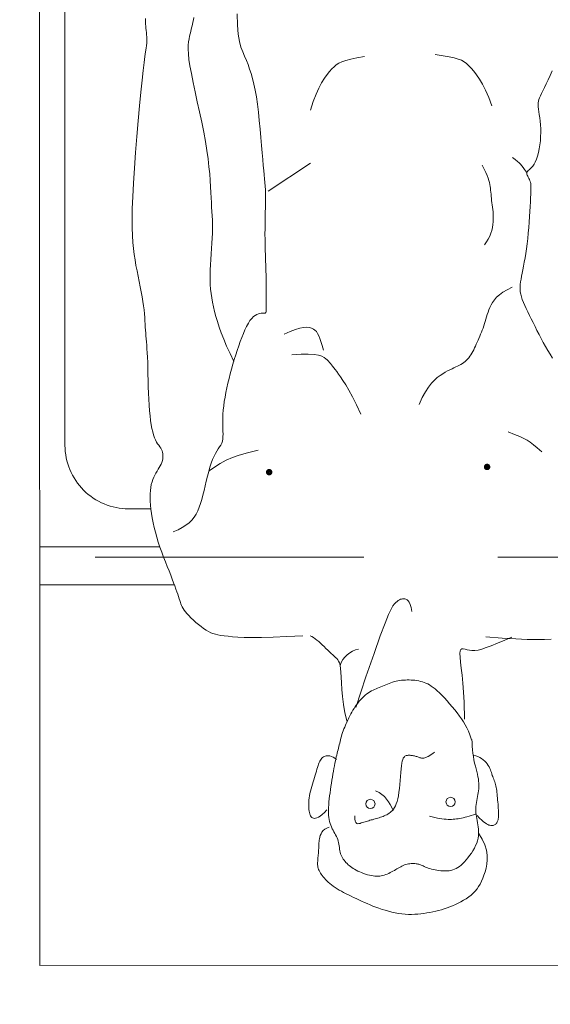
# Model space of a CAD drawing. Header units: millimetres. Extents: x 26866 to 1024070, y -428191 to 408885.
# Tile 14 of 248: x 186827 to 187329, y 246696 to 247628. Entities that reach past the tile are written whole.
import ezdxf

# ---------------------------------------------------------------- set-up
doc = ezdxf.new("R2010")
doc.units = ezdxf.units.MM
doc.header["$LTSCALE"] = 2
doc.linetypes.add('HIDDENX2', pattern=[19.05, 12.7, -6.35])
for name, color, linetype, lineweight in [('0_OPIS', 7, 'Continuous', 13), ('10', 7, 'Continuous', 9), ('3DPLAN_A_TABELKA POMIESZCZEŃ', 7, 'Continuous', 0), ('3DPLAN_A_WYSOKOŚCI ZMIANA', 144, 'HIDDENX2', 5), ('6', 253, 'Continuous', 0)]:
    doc.layers.add(name, color=color, linetype=linetype, lineweight=lineweight)
doc.layers.add('3DPLAN_A_KRESKOWANIE 1', color=253, linetype='Continuous')
doc.layers.add('3DPLAN_A_OPIS', color=8, linetype='Continuous')
doc.layers.add('FURNITURE ZD 1 500', color=7, linetype='Continuous', lineweight=13, true_color=0x9fa8a5)
doc.styles.add('ARIAL', font='arial.ttf')

# ---------------------------------------------------------------- blocks, each defined once
blk = doc.blocks.new('A$C7B9C5A86')
at = {"layer": '6', "color": 7}
for p, q in [((1.9489, 0.264), (1.9512, 0.2649)), ((1.9512, 0.2649), (1.9543, 0.2658)), ((1.9543, 0.2658), (1.9582, 0.2664)), ((1.9582, 0.2664), (1.9631, 0.2669)), ((1.9631, 0.2669), (1.9693, 0.2672)), ((1.9693, 0.2672), (1.9766, 0.2676)), ((1.9766, 0.2676), (1.985, 0.2681)), ((1.985, 0.2681), (1.9943, 0.2689)), ((1.9943, 0.2689), (2.0043, 0.2702)), ((2.0043, 0.2702), (2.0151, 0.2721)), ((2.0151, 0.2721), (2.0265, 0.2747)), ((2.0265, 0.2747), (2.027, 0.2749)), ((1.9348, 0.2501), (1.937, 0.2523)), ((1.937, 0.2523), (1.9391, 0.2545)), ((1.9391, 0.2545), (1.941, 0.2565)), ((1.941, 0.2565), (1.9427, 0.2583)), ((1.9427, 0.2583), (1.9441, 0.26)), ((1.9441, 0.26), (1.9455, 0.2615)), ((1.9455, 0.2615), (1.9471, 0.2628)), ((1.9471, 0.2628), (1.9489, 0.264)), ((1.9238, 0.2385), (1.9259, 0.2408)), ((1.9259, 0.2408), (1.928, 0.2431)), ((1.928, 0.2431), (1.9303, 0.2454)), ((1.9303, 0.2454), (1.9326, 0.2478)), ((1.9326, 0.2478), (1.9348, 0.2501)), ((1.9165, 0.2278), (1.9175, 0.2299)), ((1.9175, 0.2299), (1.9188, 0.232)), ((1.9188, 0.232), (1.9202, 0.2341)), ((1.9202, 0.2341), (1.9219, 0.2363)), ((1.9219, 0.2363), (1.9238, 0.2385)), ((1.2679, 0.1638), (1.2786, 0.1647)), ((1.2786, 0.1647), (1.2889, 0.1656)), ((1.2889, 0.1656), (1.2985, 0.1664)), ((1.2985, 0.1664), (1.3071, 0.1671)), ((1.3071, 0.1671), (1.3146, 0.1678)), ((1.3146, 0.1678), (1.321, 0.1684)), ((1.321, 0.1684), (1.3267, 0.169)), ((1.3267, 0.169), (1.3318, 0.1695)), ((1.3318, 0.1695), (1.3365, 0.1699)), ((1.3365, 0.1699), (1.3411, 0.1702)), ((1.3411, 0.1702), (1.3457, 0.1705)), ((1.3457, 0.1705), (1.3507, 0.1706)), ((1.3507, 0.1706), (1.3561, 0.1707)), ((1.3561, 0.1707), (1.362, 0.1707)), ((1.362, 0.1707), (1.3682, 0.1706)), ((1.3682, 0.1706), (1.3748, 0.1704)), ((1.3748, 0.1704), (1.3815, 0.1703)), ((1.3815, 0.1703), (1.3884, 0.1702)), ((1.3884, 0.1702), (1.3954, 0.1701)), ((1.3954, 0.1701), (1.4023, 0.17)), ((1.4023, 0.17), (1.4092, 0.1701)), ((1.4092, 0.1701), (1.416, 0.1702)), ((1.416, 0.1702), (1.4228, 0.1703)), ((1.4228, 0.1703), (1.4294, 0.1705)), ((1.4294, 0.1705), (1.436, 0.1707)), ((1.436, 0.1707), (1.4425, 0.1709)), ((1.4425, 0.1709), (1.4489, 0.1711)), ((1.4489, 0.1711), (1.4552, 0.1713)), ((1.4552, 0.1713), (1.4614, 0.1714)), ((1.4614, 0.1714), (1.4675, 0.1716)), ((1.4675, 0.1716), (1.4733, 0.1716)), ((1.4733, 0.1716), (1.4788, 0.1717)), ((1.4788, 0.1717), (1.4839, 0.1717)), ((1.4839, 0.1717), (1.4884, 0.1717)), ((1.4884, 0.1717), (1.4924, 0.1717)), ((1.4924, 0.1717), (1.4958, 0.1717)), ((1.4958, 0.1717), (1.4984, 0.1717)), ((1.4984, 0.1717), (1.5004, 0.1716)), ((1.5004, 0.1716), (1.5018, 0.1714)), ((1.5018, 0.1714), (1.5027, 0.1711)), ((1.5027, 0.1711), (1.5033, 0.1707)), ((1.5033, 0.1707), (1.5036, 0.1701)), ((1.5036, 0.1701), (1.5037, 0.1692)), ((1.5037, 0.1692), (1.5037, 0.1682)), ((1.5037, 0.1682), (1.5037, 0.1669)), ((1.5037, 0.1669), (1.5037, 0.1653)), ((1.5037, 0.1653), (1.504, 0.1635)), ((1.1911, 0.1505), (1.197, 0.1524)), ((1.197, 0.1524), (1.2034, 0.1543)), ((1.2034, 0.1543), (1.2104, 0.156)), ((1.2104, 0.156), (1.2181, 0.1576)), ((1.2181, 0.1576), (1.2267, 0.1591)), ((1.2267, 0.1591), (1.2362, 0.1604)), ((1.2362, 0.1604), (1.2465, 0.1617)), ((1.2465, 0.1617), (1.2571, 0.1628)), ((1.2571, 0.1628), (1.2679, 0.1638)), ((1.504, 0.1635), (1.5044, 0.1616)), ((1.5044, 0.1616), (1.5052, 0.1596)), ((1.5052, 0.1596), (1.5064, 0.1574)), ((1.5064, 0.1574), (1.508, 0.1552)), ((1.508, 0.1552), (1.5102, 0.153)), ((1.5102, 0.153), (1.513, 0.1508)), ((1.1557, 0.1374), (1.163, 0.1394)), ((1.163, 0.1394), (1.1692, 0.1417)), ((1.1692, 0.1417), (1.1747, 0.144)), ((1.1747, 0.144), (1.18, 0.1463)), ((1.18, 0.1463), (1.1854, 0.1484)), ((1.1854, 0.1484), (1.1911, 0.1505)), ((1.513, 0.1508), (1.5165, 0.1487)), ((1.5165, 0.1487), (1.5204, 0.1465)), ((1.5204, 0.1465), (1.5248, 0.1444)), ((1.5248, 0.1444), (1.5295, 0.1424)), ((1.5295, 0.1424), (1.5346, 0.1403)), ((1.5346, 0.1403), (1.54, 0.1383)), ((1.1206, 0.1345), (1.135, 0.1348)), ((1.135, 0.1348), (1.1465, 0.1358)), ((1.1465, 0.1358), (1.1557, 0.1374)), ((1.54, 0.1383), (1.5455, 0.1363)), ((1.5455, 0.1363), (1.5512, 0.1344)), ((1.5512, 0.1344), (1.557, 0.1325)), ((1.557, 0.1325), (1.563, 0.1307)), ((1.563, 0.1307), (1.5689, 0.1289)), ((1.5689, 0.1289), (1.575, 0.1272)), ((1.575, 0.1272), (1.581, 0.1255)), ((1.581, 0.1255), (1.5871, 0.124)), ((1.5871, 0.124), (1.5931, 0.1226)), ((1.5931, 0.1226), (1.5992, 0.1212)), ((1.5992, 0.1212), (1.6051, 0.12)), ((1.6051, 0.12), (1.611, 0.1189)), ((1.611, 0.1189), (1.6167, 0.1179)), ((1.6167, 0.1179), (1.6222, 0.1171)), ((1.6222, 0.1171), (1.6276, 0.1165)), ((1.6276, 0.1165), (1.6328, 0.1161)), ((1.6328, 0.1161), (1.6377, 0.1158)), ((1.6377, 0.1158), (1.6423, 0.1158)), ((1.6423, 0.1158), (1.6467, 0.1159)), ((1.6467, 0.1159), (1.6508, 0.116)), ((1.6508, 0.116), (1.6546, 0.1162)), ((1.6546, 0.1162), (1.6582, 0.1163)), ((1.6582, 0.1163), (1.6615, 0.1162)), ((1.6615, 0.1162), (1.6645, 0.116)), ((1.6645, 0.116), (1.6673, 0.1154)), ((1.6673, 0.1154), (1.6699, 0.1145)), ((1.6699, 0.1145), (1.6723, 0.1133)), ((1.6723, 0.1133), (1.6747, 0.1119)), ((1.6747, 0.1119), (1.6773, 0.1102)), ((1.6773, 0.1102), (1.68, 0.1084)), ((1.68, 0.1084), (1.6831, 0.1066)), ((1.6831, 0.1066), (1.6866, 0.1047)), ((1.6866, 0.1047), (1.6907, 0.1029)), ((1.6907, 0.1029), (1.6954, 0.1011)), ((1.6954, 0.1011), (1.7006, 0.0995)), ((1.7006, 0.0995), (1.7063, 0.0979)), ((1.7063, 0.0979), (1.7123, 0.0963)), ((1.7123, 0.0963), (1.7184, 0.0948)), ((1.7184, 0.0948), (1.7245, 0.0933)), ((1.7245, 0.0933), (1.7306, 0.0919)), ((1.7306, 0.0919), (1.7364, 0.0904)), ((1.7364, 0.0904), (1.7419, 0.089)), ((1.7419, 0.089), (1.7471, 0.0874)), ((1.7471, 0.0874), (1.7519, 0.0857)), ((1.7519, 0.0857), (1.7564, 0.0838)), ((1.7564, 0.0838), (1.7607, 0.0817)), ((1.7607, 0.0817), (1.7646, 0.0791)), ((1.7646, 0.0791), (1.7683, 0.0762)), ((1.7683, 0.0762), (1.7718, 0.0728)), ((1.7718, 0.0728), (1.775, 0.0688)), ((1.775, 0.0688), (1.778, 0.0641)), ((1.778, 0.0641), (1.7807, 0.0588)), ((1.7807, 0.0588), (1.7833, 0.0526))]:
    blk.add_line(p, q, dxfattribs=at)
for points in [[(1.918, 0.4524), (1.9196, 0.4731), (1.9206, 0.4906), (1.9212, 0.5053), (1.9214, 0.5175), (1.9213, 0.5275), (1.9211, 0.5358)], [(1.5612, 0.5377), (1.5563, 0.5347), (1.5514, 0.5318), (1.5464, 0.5289), (1.5412, 0.526), (1.5361, 0.5232), (1.5309, 0.5206), (1.5258, 0.5179), (1.5208, 0.5154), (1.5158, 0.5129), (1.5111, 0.5105), (1.5065, 0.5083), (1.5021, 0.5061), (1.4979, 0.504), (1.4938, 0.5022), (1.49, 0.5005), (1.4863, 0.4991), (1.4828, 0.498), (1.4794, 0.4971), (1.4762, 0.4965), (1.473, 0.4963), (1.4699, 0.4963), (1.4668, 0.4965), (1.4635, 0.4969), (1.4601, 0.4975), (1.4564, 0.4982), (1.4524, 0.499), (1.4481, 0.4999), (1.4434, 0.5008), (1.4384, 0.5017), (1.433, 0.5027), (1.4273, 0.5036), (1.4213, 0.5045), (1.4149, 0.5053), (1.4083, 0.5061), (1.4013, 0.5068), (1.3942, 0.5074), (1.3871, 0.508), (1.3801, 0.5085), (1.3734, 0.5089), (1.367, 0.5092), (1.3611, 0.5095), (1.3559, 0.5098), (1.3515, 0.51), (1.3477, 0.5101), (1.3446, 0.5102), (1.3419, 0.5102), (1.3397, 0.5101), (1.3378, 0.5099), (1.336, 0.5095), (1.3344, 0.509), (1.3328, 0.5083), (1.3313, 0.5076), (1.3298, 0.5068), (1.3283, 0.5061), (1.3269, 0.5056), (1.3256, 0.5052), (1.3244, 0.505), (1.3232, 0.5052), (1.3222, 0.5058), (1.3212, 0.5067), (1.3201, 0.5079), (1.3189, 0.5093), (1.3174, 0.5109), (1.3155, 0.5125), (1.3132, 0.5142), (1.3103, 0.5158), (1.3068, 0.5172), (1.3027, 0.5186), (1.2982, 0.5198), (1.2934, 0.5208), (1.2883, 0.5216), (1.2831, 0.5223), (1.2778, 0.5227), (1.2726, 0.5229), (1.2676, 0.5228), (1.2627, 0.5225), (1.2581, 0.5221), (1.2537, 0.5215), (1.2496, 0.521), (1.2459, 0.5204), (1.2425, 0.52), (1.2395, 0.5197), (1.2369, 0.5195), (1.2346, 0.5196), (1.2324, 0.5199), (1.2302, 0.5204), (1.228, 0.5213), (1.2254, 0.5224), (1.2225, 0.5238), (1.219, 0.5255), (1.2148, 0.5276), (1.2101, 0.5299), (1.205, 0.5323), (1.1994, 0.5349), (1.1935, 0.5375)], [(1.6812, 0.524), (1.676, 0.518), (1.672, 0.5132), (1.6688, 0.5091), (1.6662, 0.5051), (1.6639, 0.5009), (1.6616, 0.4957), (1.6589, 0.4892), (1.6556, 0.4809)], [(1.3231, 0.5047), (1.3197, 0.5022), (1.3171, 0.5002), (1.315, 0.4985), (1.3132, 0.4968), (1.3114, 0.495), (1.3095, 0.4929), (1.3072, 0.4902), (1.3044, 0.4867)], [(1.4705, 0.4862), (1.4737, 0.4797), (1.4769, 0.4743), (1.4802, 0.4699), (1.4834, 0.4663), (1.4867, 0.4634), (1.4899, 0.4611), (1.4931, 0.4593), (1.4963, 0.4578), (1.4994, 0.4565), (1.5025, 0.4553), (1.5055, 0.4542), (1.5085, 0.4533), (1.5114, 0.4524), (1.5143, 0.4515), (1.5171, 0.4507), (1.5199, 0.4498), (1.5227, 0.4489), (1.5254, 0.4479), (1.5281, 0.4468), (1.5307, 0.4458), (1.5333, 0.4447), (1.5359, 0.4436), (1.5384, 0.4425), (1.5409, 0.4414), (1.5434, 0.4403), (1.5458, 0.4392), (1.5482, 0.4381), (1.5506, 0.437), (1.5528, 0.4358), (1.555, 0.4346), (1.557, 0.4334), (1.5589, 0.4321), (1.5607, 0.4307), (1.5624, 0.4292), (1.564, 0.4277), (1.5654, 0.4261), (1.5668, 0.4243), (1.568, 0.4225), (1.5692, 0.4206), (1.5703, 0.4186), (1.5714, 0.4164), (1.5725, 0.4142), (1.5736, 0.4117), (1.5747, 0.4092), (1.576, 0.4065), (1.5775, 0.4036), (1.5792, 0.4006), (1.5811, 0.3974), (1.5833, 0.394), (1.586, 0.3904), (1.5893, 0.3867), (1.5934, 0.3829), (1.5983, 0.379), (1.6044, 0.3751), (1.6117, 0.3711), (1.6204, 0.3672)], [(2.0234, 0.4249), (2.0014, 0.4244), (1.9888, 0.4238), (1.9773, 0.4229), (1.967, 0.4219), (1.9579, 0.4208), (1.9502, 0.42), (1.9439, 0.4194), (1.9391, 0.4192), (1.9359, 0.4195), (1.934, 0.4203), (1.9331, 0.4217), (1.9331, 0.4235), (1.9336, 0.4257), (1.9343, 0.4283), (1.9351, 0.4312), (1.9355, 0.4345), (1.9354, 0.4381), (1.9348, 0.4423), (1.9335, 0.447), (1.9317, 0.4527), (1.9292, 0.4593), (1.926, 0.4672), (1.9221, 0.4765), (1.9184, 0.4855)], [(2.1465, 0.4412), (2.1498, 0.4443), (2.1524, 0.447), (2.1545, 0.4494), (2.1561, 0.4515), (2.1573, 0.4532), (2.1581, 0.4548), (2.1587, 0.4562), (2.1591, 0.4574), (2.1593, 0.4586), (2.1594, 0.4597), (2.1594, 0.4607), (2.1593, 0.4617), (2.159, 0.4626), (2.1586, 0.4634), (2.1581, 0.4642), (2.1575, 0.465), (2.1567, 0.4656), (2.1558, 0.4663), (2.1548, 0.4668), (2.1536, 0.4673), (2.1522, 0.4678), (2.1506, 0.4681), (2.1489, 0.4684), (2.1469, 0.4685), (2.1447, 0.4686), (2.1424, 0.4685), (2.1399, 0.4684), (2.1373, 0.4682), (2.1346, 0.468), (2.1319, 0.4678), (2.1293, 0.4675), (2.1266, 0.4673), (2.124, 0.4671), (2.1216, 0.4669), (2.1191, 0.4667), (2.1168, 0.4665), (2.1146, 0.4662), (2.1125, 0.466), (2.1105, 0.4656), (2.1085, 0.4652), (2.1067, 0.4647), (2.105, 0.4642), (2.1033, 0.4636), (2.1017, 0.463), (2.1, 0.4623), (2.0984, 0.4617), (2.0968, 0.4611), (2.0952, 0.4605), (2.0934, 0.4599), (2.0917, 0.4593), (2.0899, 0.4588), (2.088, 0.4581), (2.0862, 0.4574), (2.0843, 0.4565), (2.0825, 0.4554), (2.0806, 0.4541), (2.0788, 0.4526), (2.077, 0.4509), (2.0753, 0.4489), (2.0737, 0.4468), (2.0724, 0.4445), (2.0712, 0.442), (2.0702, 0.4394), (2.0696, 0.4367)], [(1.2382, 0.4604), (1.2276, 0.4563), (1.2184, 0.4523), (1.2106, 0.4483), (1.204, 0.4444), (1.1985, 0.4407), (1.1939, 0.4371), (1.19, 0.4337), (1.1869, 0.4306), (1.1842, 0.4277), (1.182, 0.4247), (1.18, 0.4213), (1.1784, 0.4173), (1.1769, 0.4122), (1.1756, 0.4059), (1.1742, 0.3979), (1.1728, 0.3879)], [(1.4162, 0.4506), (1.4125, 0.4533), (1.4088, 0.4556), (1.4051, 0.4575), (1.4014, 0.459), (1.3977, 0.4601), (1.394, 0.461), (1.3904, 0.4616), (1.387, 0.4619), (1.3836, 0.4621), (1.3803, 0.4621), (1.3771, 0.4619), (1.374, 0.4617), (1.3709, 0.4614), (1.368, 0.4611), (1.3651, 0.4607), (1.3623, 0.4603), (1.3595, 0.46), (1.3568, 0.4598), (1.3541, 0.4595), (1.3515, 0.4593), (1.3489, 0.459), (1.3464, 0.4587), (1.3439, 0.4585), (1.3414, 0.4581), (1.339, 0.4577), (1.3365, 0.4572), (1.3338, 0.4565), (1.3308, 0.4555), (1.3275, 0.4542), (1.3237, 0.4526), (1.3193, 0.4505), (1.3142, 0.4479)], [(2.169, 0.443), (2.1768, 0.4477), (2.1841, 0.4509), (2.1909, 0.4529), (2.1973, 0.4538), (2.2032, 0.454), (2.2087, 0.4535), (2.2138, 0.4525), (2.2185, 0.4512), (2.2229, 0.4498), (2.2269, 0.4483), (2.2307, 0.4467), (2.2342, 0.445), (2.2374, 0.443), (2.2404, 0.4409), (2.2432, 0.4386), (2.2459, 0.4361), (2.2484, 0.4333), (2.2507, 0.4303), (2.253, 0.4271), (2.255, 0.4238), (2.257, 0.4204), (2.2588, 0.4169), (2.2605, 0.4133), (2.262, 0.4097), (2.2635, 0.4061), (2.2648, 0.4025), (2.266, 0.3989), (2.2671, 0.3953), (2.2681, 0.3917), (2.269, 0.388), (2.2698, 0.3844), (2.2706, 0.3806), (2.2712, 0.3769), (2.2718, 0.373), (2.2723, 0.3692), (2.2727, 0.3652), (2.2729, 0.3613), (2.2731, 0.3572), (2.273, 0.3531), (2.2728, 0.349), (2.2723, 0.3448), (2.2717, 0.3405), (2.271, 0.3363), (2.27, 0.332), (2.269, 0.3278), (2.2678, 0.3236), (2.2666, 0.3195), (2.2652, 0.3154), (2.2638, 0.3115), (2.2623, 0.3077), (2.2608, 0.304), (2.2592, 0.3003), (2.2576, 0.2968), (2.256, 0.2933), (2.2544, 0.2898), (2.2528, 0.2864), (2.2512, 0.2831), (2.2496, 0.2798), (2.2481, 0.2765), (2.2465, 0.2734), (2.245, 0.2703), (2.2434, 0.2674), (2.2418, 0.2645), (2.2402, 0.2619), (2.2385, 0.2593), (2.2368, 0.257), (2.2351, 0.2547), (2.2334, 0.2527), (2.2316, 0.2507), (2.2299, 0.2489), (2.2282, 0.2472), (2.2265, 0.2457), (2.2249, 0.2442), (2.2233, 0.2429), (2.2217, 0.2417), (2.2201, 0.2407), (2.2185, 0.2397), (2.217, 0.2389), (2.2155, 0.2383), (2.214, 0.2377), (2.2125, 0.2374), (2.211, 0.2371), (2.2095, 0.237), (2.2079, 0.237), (2.2064, 0.237), (2.2049, 0.2371), (2.2033, 0.2372), (2.2017, 0.2374), (2.2001, 0.2375), (2.1985, 0.2377), (2.1968, 0.2378), (2.1951, 0.238), (2.1935, 0.2381), (2.1919, 0.2382), (2.1903, 0.2383), (2.1887, 0.2384), (2.1872, 0.2384), (2.1858, 0.2385), (2.1843, 0.2385), (2.1828, 0.2386), (2.1813, 0.2387), (2.1797, 0.2389), (2.1779, 0.2391), (2.1761, 0.2395), (2.1741, 0.2399), (2.172, 0.2405), (2.1698, 0.2414), (2.1678, 0.2426), (2.1658, 0.2441), (2.1641, 0.2462), (2.1626, 0.2488), (2.1615, 0.252)], [(2.0493, 0.4344), (2.053, 0.4346), (2.0578, 0.4349), (2.0624, 0.4352), (2.0669, 0.4357), (2.0712, 0.4363), (2.0754, 0.4371), (2.0794, 0.4379), (2.0832, 0.4389), (2.0869, 0.4398), (2.0904, 0.4407), (2.0937, 0.4415), (2.0969, 0.4421), (2.0998, 0.4427), (2.1025, 0.443), (2.1051, 0.4433), (2.1076, 0.4434), (2.1101, 0.4433), (2.1125, 0.4432), (2.1149, 0.4429), (2.1173, 0.4425), (2.1197, 0.4421), (2.1223, 0.4416), (2.1248, 0.441), (2.1274, 0.4405), (2.13, 0.4401), (2.1326, 0.4397), (2.1352, 0.4394), (2.1378, 0.4393), (2.1403, 0.4393), (2.1429, 0.4395), (2.1454, 0.4398), (2.148, 0.4402), (2.1505, 0.4407), (2.1531, 0.4412), (2.1557, 0.4417), (2.1584, 0.4421), (2.1611, 0.4425), (2.1639, 0.4428), (2.1668, 0.4429), (2.1697, 0.4429), (2.1726, 0.4427), (2.1757, 0.4422), (2.1788, 0.4415), (2.1819, 0.4405), (2.1851, 0.4391), (2.1884, 0.4375), (2.1916, 0.4357), (2.1947, 0.4337), (2.1978, 0.4315), (2.2007, 0.4293), (2.2034, 0.427), (2.2058, 0.4248), (2.208, 0.4226), (2.21, 0.4205), (2.2117, 0.4184), (2.2131, 0.4163), (2.2143, 0.4142), (2.2153, 0.412), (2.2161, 0.4098), (2.2167, 0.4075), (2.2171, 0.4051), (2.2174, 0.4025), (2.2175, 0.4), (2.2174, 0.3974), (2.2172, 0.3947), (2.217, 0.3921), (2.2166, 0.3896), (2.2161, 0.3872), (2.2156, 0.3848), (2.215, 0.3826), (2.2143, 0.3805), (2.2137, 0.3785), (2.213, 0.3767), (2.2124, 0.375), (2.2117, 0.3734), (2.2111, 0.372), (2.2106, 0.3708), (2.2101, 0.3696), (2.2097, 0.3685), (2.2093, 0.3675), (2.2089, 0.3664), (2.2087, 0.3653), (2.2084, 0.3642), (2.2082, 0.3629), (2.2081, 0.3615), (2.208, 0.36), (2.208, 0.3584), (2.2081, 0.3567), (2.2082, 0.3549), (2.2085, 0.3532), (2.2088, 0.3514), (2.2092, 0.3497), (2.2098, 0.3481), (2.2104, 0.3464), (2.2112, 0.3449), (2.212, 0.3433), (2.2129, 0.3417), (2.2138, 0.3401), (2.2147, 0.3385), (2.2157, 0.3369), (2.2167, 0.3352), (2.2177, 0.3334), (2.2187, 0.3316), (2.2196, 0.3298), (2.2205, 0.3279), (2.2214, 0.326), (2.2221, 0.3241), (2.2227, 0.3222), (2.2233, 0.3203), (2.2237, 0.3184), (2.224, 0.3164), (2.2241, 0.3144), (2.2242, 0.3123), (2.224, 0.3102), (2.2238, 0.308), (2.2234, 0.3057), (2.2229, 0.3033), (2.2222, 0.3008), (2.2215, 0.2983), (2.2206, 0.2958), (2.2196, 0.2933), (2.2186, 0.2909), (2.2175, 0.2886), (2.2164, 0.2864), (2.2153, 0.2843), (2.2142, 0.2824), (2.213, 0.2806), (2.2118, 0.279), (2.2106, 0.2774), (2.2094, 0.276), (2.208, 0.2746), (2.2067, 0.2733), (2.2052, 0.2721), (2.2038, 0.2709), (2.2022, 0.2698), (2.2006, 0.2688), (2.1989, 0.2679), (2.1972, 0.2671), (2.1954, 0.2664), (2.1935, 0.2659), (2.1915, 0.2654), (2.1895, 0.2651), (2.1875, 0.2648), (2.1854, 0.2645), (2.1833, 0.2642), (2.1812, 0.2639), (2.1792, 0.2634), (2.1771, 0.2628), (2.1752, 0.2621), (2.1732, 0.2612), (2.1713, 0.2601), (2.1693, 0.2591), (2.1674, 0.2579), (2.1653, 0.2568), (2.1633, 0.2557), (2.1611, 0.2547), (2.1589, 0.2538), (2.1566, 0.253), (2.1541, 0.2523), (2.1515, 0.2518), (2.1488, 0.2514), (2.1459, 0.2511), (2.1429, 0.2509), (2.1397, 0.2509), (2.1363, 0.251), (2.1327, 0.2512), (2.129, 0.2515), (2.1252, 0.2519), (2.1213, 0.2524), (2.1173, 0.2529), (2.1133, 0.2535), (2.1093, 0.2541), (2.1052, 0.2547), (2.1012, 0.2553), (2.0973, 0.256), (2.0934, 0.2566), (2.0897, 0.2572), (2.0861, 0.2579), (2.0827, 0.2585), (2.0796, 0.2591), (2.0766, 0.2598), (2.0739, 0.2604), (2.0714, 0.261), (2.0691, 0.2616), (2.0668, 0.2622), (2.0646, 0.2627), (2.0625, 0.2633), (2.0604, 0.2638), (2.0583, 0.2643), (2.0561, 0.2648), (2.0539, 0.2653), (2.0517, 0.2658), (2.0495, 0.2663), (2.0473, 0.2669), (2.045, 0.2675), (2.0427, 0.2682), (2.0404, 0.269), (2.038, 0.2698), (2.0357, 0.2708), (2.0333, 0.2717), (2.0309, 0.2727), (2.0285, 0.2738), (2.0261, 0.2749), (2.0237, 0.2761), (2.0213, 0.2772), (2.0189, 0.2784), (2.0165, 0.2796), (2.0141, 0.2809), (2.0117, 0.2823), (2.0094, 0.2837), (2.0071, 0.2852), (2.0048, 0.2868), (2.0025, 0.2885), (2.0003, 0.2903), (1.9982, 0.2922), (1.9961, 0.2941), (1.9942, 0.2961), (1.9924, 0.2981), (1.9908, 0.3001), (1.9893, 0.3021), (1.988, 0.304), (1.9869, 0.306), (1.9859, 0.308), (1.9851, 0.31), (1.9842, 0.3119), (1.9835, 0.3139), (1.9827, 0.3159), (1.9819, 0.318), (1.9811, 0.32), (1.9802, 0.3221), (1.9793, 0.3242), (1.9784, 0.3264), (1.9775, 0.3286), (1.9767, 0.3308), (1.9759, 0.333), (1.9752, 0.3353), (1.9746, 0.3376), (1.9741, 0.3399), (1.9737, 0.3423), (1.9734, 0.3446), (1.9732, 0.347), (1.9731, 0.3494), (1.973, 0.3518), (1.973, 0.3542), (1.9731, 0.3567), (1.9732, 0.3591), (1.9735, 0.3616), (1.9738, 0.364), (1.9742, 0.3664), (1.9748, 0.3688), (1.9754, 0.3711), (1.9762, 0.3734), (1.9771, 0.3756), (1.9781, 0.3779), (1.9794, 0.3801), (1.9809, 0.3824), (1.9826, 0.3848), (1.9846, 0.3873), (1.987, 0.39), (1.9896, 0.3929), (1.9927, 0.396), (1.9961, 0.3992), (1.9997, 0.4026), (2.0035, 0.406), (2.0074, 0.4094), (2.0114, 0.4127), (2.0153, 0.4158), (2.0192, 0.4187), (2.0229, 0.4213), (2.0266, 0.4237), (2.0303, 0.4259), (2.0343, 0.4279), (2.0385, 0.4299), (2.0432, 0.4318), (2.0485, 0.4337), (2.0495, 0.434)], [(2.1472, 0.3802), (2.1482, 0.3837), (2.149, 0.3871), (2.1497, 0.3903), (2.1503, 0.3933), (2.1508, 0.3961), (2.1512, 0.3989), (2.1514, 0.4014), (2.1515, 0.4039), (2.1516, 0.4062), (2.1515, 0.4084), (2.1514, 0.4105), (2.1512, 0.4126), (2.1509, 0.4146), (2.1506, 0.4167), (2.1502, 0.4188), (2.1498, 0.421), (2.1493, 0.4232), (2.1487, 0.4256), (2.1481, 0.4281), (2.1474, 0.4307), (2.1466, 0.4334), (2.1456, 0.4363), (2.1446, 0.4389)], [(2.0656, 0.3867), (2.0672, 0.3844), (2.0686, 0.3823), (2.0698, 0.3804), (2.0708, 0.3786), (2.0716, 0.3771), (2.0722, 0.3756), (2.0727, 0.3743), (2.073, 0.3731), (2.0731, 0.372), (2.0731, 0.3709), (2.073, 0.3699), (2.0728, 0.3689), (2.0725, 0.368), (2.0721, 0.367), (2.0718, 0.3661), (2.0714, 0.3651), (2.0711, 0.364), (2.0708, 0.363), (2.0705, 0.3619), (2.0702, 0.3608), (2.07, 0.3597), (2.0698, 0.3586), (2.0696, 0.3575), (2.0695, 0.3565), (2.0694, 0.3555), (2.0693, 0.3545), (2.0693, 0.3536), (2.0694, 0.3527), (2.0695, 0.3519), (2.0697, 0.3511), (2.0699, 0.3503), (2.0702, 0.3495), (2.0707, 0.3487), (2.0713, 0.348), (2.0722, 0.3473), (2.0733, 0.3466), (2.0749, 0.3459), (2.077, 0.3453), (2.0797, 0.3447), (2.083, 0.3442), (2.0869, 0.3438), (2.0914, 0.3434), (2.0964, 0.343), (2.1015, 0.3425), (2.1068, 0.3421), (2.1119, 0.3416), (2.1168, 0.341), (2.1213, 0.3403), (2.1253, 0.3395), (2.1287, 0.3386), (2.1317, 0.3376), (2.1342, 0.3365), (2.1364, 0.3353), (2.1383, 0.334), (2.1399, 0.3327), (2.1413, 0.3313), (2.1426, 0.3299), (2.1436, 0.3284), (2.1446, 0.3269), (2.1455, 0.3254), (2.1462, 0.3239), (2.1469, 0.3223), (2.1476, 0.3207), (2.1482, 0.3191), (2.1487, 0.3174), (2.1493, 0.3157), (2.1498, 0.3141), (2.1503, 0.3124), (2.1508, 0.3107), (2.1513, 0.309), (2.1518, 0.3073), (2.1522, 0.3057), (2.1526, 0.304), (2.1531, 0.3024), (2.1535, 0.3008), (2.154, 0.2992), (2.1544, 0.2977), (2.1549, 0.2961), (2.1554, 0.2945), (2.1559, 0.2929), (2.1565, 0.2913), (2.1569, 0.2898), (2.157, 0.2883), (2.1566, 0.2871), (2.1556, 0.286), (2.1538, 0.2852), (2.1509, 0.2848), (2.1469, 0.2848)], [(2.0081, 0.2858), (1.9691, 0.2989), (1.939, 0.3093), (1.9164, 0.3173), (1.9002, 0.3234), (1.8893, 0.3279), (1.8824, 0.3311), (1.8783, 0.3335), (1.8758, 0.3354), (1.8739, 0.3371), (1.8724, 0.3388), (1.8713, 0.3403), (1.8704, 0.3417), (1.8698, 0.3431), (1.8695, 0.3445), (1.8693, 0.3459), (1.8692, 0.3473), (1.8693, 0.3487), (1.8696, 0.3501), (1.8703, 0.3515), (1.8716, 0.3529), (1.8736, 0.3542), (1.8765, 0.3554), (1.8805, 0.3566), (1.8856, 0.3576)], [(2.14, 0.3338), (2.1362, 0.3318), (2.1325, 0.3298), (2.1289, 0.3277), (2.1254, 0.3253), (2.1222, 0.3226), (2.1194, 0.3194), (2.1169, 0.3157), (2.1148, 0.3113)], [(1.2437, 0.2283), (1.2328, 0.2318), (1.2235, 0.2355), (1.2155, 0.2391), (1.2087, 0.2426), (1.203, 0.2461), (1.1983, 0.2495), (1.1943, 0.2526), (1.191, 0.2556), (1.1882, 0.2584), (1.1858, 0.2613), (1.1837, 0.2646), (1.1819, 0.2685), (1.1802, 0.2735), (1.1785, 0.2798), (1.1768, 0.2877), (1.175, 0.2976)], [(1.6328, 0.2925), (1.6208, 0.2868), (1.6107, 0.2817), (1.6023, 0.2772), (1.5954, 0.2732), (1.5897, 0.2697), (1.5852, 0.2667), (1.5815, 0.264), (1.5784, 0.2618), (1.5758, 0.2598), (1.5735, 0.2581), (1.5715, 0.2565), (1.5697, 0.2551), (1.5681, 0.2538), (1.5666, 0.2525), (1.565, 0.2511), (1.5635, 0.2495), (1.5619, 0.2478), (1.5602, 0.2455), (1.5587, 0.2425), (1.5574, 0.2383), (1.5565, 0.2327), (1.556, 0.2254), (1.556, 0.2161), (1.5567, 0.2044)], [(2.139, 0.2489), (2.1424, 0.2457), (2.1451, 0.2428), (2.1471, 0.2403), (2.1486, 0.2381), (2.1495, 0.2361), (2.15, 0.2344), (2.1501, 0.2329), (2.1499, 0.2316), (2.1495, 0.2305), (2.1489, 0.2295), (2.1481, 0.2287), (2.147, 0.2281), (2.1458, 0.2275), (2.1443, 0.227), (2.1427, 0.2266), (2.1409, 0.2263), (2.1388, 0.226), (2.1367, 0.2258), (2.1343, 0.2257), (2.1319, 0.2256), (2.1293, 0.2256), (2.1266, 0.2258), (2.1239, 0.2261), (2.1211, 0.2265), (2.1182, 0.2271), (2.1153, 0.2278), (2.1123, 0.2286), (2.1094, 0.2295), (2.1065, 0.2304), (2.1035, 0.2314), (2.1007, 0.2323), (2.0978, 0.2332), (2.095, 0.234), (2.0923, 0.2348), (2.0897, 0.2355), (2.0872, 0.2362), (2.0848, 0.2369), (2.0826, 0.2376), (2.0806, 0.2383), (2.0787, 0.2391), (2.0771, 0.2398), (2.0756, 0.2406), (2.0743, 0.2415), (2.0732, 0.2424), (2.0723, 0.2434), (2.0715, 0.2445), (2.0709, 0.2456), (2.0704, 0.2468), (2.0701, 0.2482), (2.0699, 0.2496), (2.07, 0.2512), (2.0702, 0.2529), (2.0708, 0.2547), (2.0717, 0.2568), (2.073, 0.259), (2.0746, 0.2614)], [(1.5508, 0.2447), (1.545, 0.243), (1.54, 0.2415), (1.5358, 0.2401), (1.5324, 0.2387), (1.5295, 0.2372), (1.5272, 0.2357), (1.5254, 0.2339), (1.5239, 0.2319), (1.5227, 0.2296), (1.5219, 0.2268), (1.5216, 0.2234), (1.5218, 0.2194), (1.5227, 0.2147), (1.5244, 0.209), (1.527, 0.2022), (1.5305, 0.1944)], [(1.3118, 0.2284), (1.3473, 0.174)], [(1.9163, 0.2184), (1.9175, 0.1977), (1.9183, 0.1802), (1.9186, 0.1655), (1.9187, 0.1533), (1.9185, 0.1432), (1.9181, 0.135), (1.9176, 0.1282), (1.917, 0.1225), (1.9165, 0.1176), (1.9159, 0.1134), (1.9153, 0.1097), (1.9145, 0.1063), (1.9136, 0.1033), (1.9125, 0.1004), (1.911, 0.0975), (1.9092, 0.0945), (1.9071, 0.0913), (1.9046, 0.088), (1.902, 0.0847), (1.8992, 0.0814), (1.8963, 0.0782), (1.8934, 0.0751), (1.8906, 0.0724), (1.888, 0.07), (1.8857, 0.068), (1.8835, 0.0663), (1.8815, 0.065), (1.8795, 0.0639), (1.8776, 0.063), (1.8756, 0.0623), (1.8736, 0.0616), (1.8713, 0.0608), (1.8689, 0.0601), (1.8662, 0.0592), (1.8633, 0.0583), (1.86, 0.0572), (1.8565, 0.056), (1.8526, 0.0546), (1.8484, 0.053), (1.8437, 0.0513), (1.8387, 0.0493), (1.8333, 0.0471), (1.8277, 0.0448), (1.8217, 0.0425), (1.8156, 0.0401), (1.8094, 0.0377), (1.803, 0.0355), (1.7966, 0.0333), (1.7902, 0.0314), (1.7839, 0.0296), (1.7777, 0.0281), (1.7716, 0.0267), (1.7656, 0.0255), (1.7598, 0.0245), (1.7543, 0.0238), (1.749, 0.0233), (1.7439, 0.0229), (1.7392, 0.0229), (1.7347, 0.023), (1.7305, 0.0233), (1.7265, 0.0238), (1.7228, 0.0245), (1.7194, 0.0254), (1.7162, 0.0264), (1.7133, 0.0276), (1.7106, 0.029), (1.7081, 0.0304), (1.7056, 0.0318), (1.7033, 0.0332), (1.7011, 0.0346), (1.6989, 0.0358), (1.6967, 0.0369), (1.6945, 0.0379), (1.6922, 0.0386), (1.69, 0.0391), (1.6877, 0.0394), (1.6856, 0.0394), (1.6835, 0.0393), (1.6814, 0.0389), (1.6796, 0.0383), (1.6778, 0.0375), (1.6761, 0.0365), (1.6744, 0.0353), (1.6726, 0.034), (1.6706, 0.0326), (1.6684, 0.0312), (1.6658, 0.0299), (1.6629, 0.0286), (1.6594, 0.0274), (1.6555, 0.0263), (1.6511, 0.0253), (1.6462, 0.0244), (1.6407, 0.0236), (1.6348, 0.0229), (1.6283, 0.0223), (1.6213, 0.0218), (1.6137, 0.0214), (1.6058, 0.021), (1.5977, 0.0207), (1.5896, 0.0205), (1.5816, 0.0203), (1.5739, 0.0201), (1.5666, 0.0199), (1.56, 0.0196), (1.5542, 0.0194), (1.549, 0.019), (1.5444, 0.0187), (1.5402, 0.0184), (1.5363, 0.018), (1.5327, 0.0177), (1.5291, 0.0174), (1.5254, 0.0171), (1.5216, 0.0169), (1.5176, 0.0167), (1.5134, 0.0164), (1.509, 0.0161), (1.5043, 0.0158), (1.4993, 0.0153), (1.494, 0.0146), (1.4884, 0.0139), (1.4825, 0.0129), (1.4763, 0.0117), (1.4698, 0.0105), (1.4631, 0.0091), (1.4563, 0.0077), (1.4493, 0.0064), (1.4423, 0.005), (1.4353, 0.0038), (1.4282, 0.0027), (1.4208, 0.0017), (1.4129, 0.0009), (1.4041, 0.0004), (1.3942, 0), (1.3828, 0), (1.3696, 0.0003), (1.3544, 0.0009), (1.3371, 0.0018), (1.318, 0.0031), (1.298, 0.0046), (1.2776, 0.0062), (1.2574, 0.008), (1.2383, 0.0097), (1.2207, 0.0114), (1.2054, 0.0129), (1.1929, 0.0143), (1.1829, 0.0155), (1.1751, 0.0165), (1.1691, 0.0173), (1.1645, 0.018), (1.1609, 0.0185), (1.158, 0.0188), (1.1554, 0.019), (1.1527, 0.019), (1.15, 0.0189), (1.1472, 0.0187), (1.1444, 0.0184), (1.1416, 0.0181), (1.1389, 0.0179), (1.1362, 0.0176), (1.1336, 0.0174), (1.1312, 0.0173), (1.1288, 0.0173), (1.1266, 0.0174)], [(1.1253, 0.079), (1.1281, 0.0785), (1.131, 0.0779), (1.1339, 0.0773), (1.1369, 0.0766), (1.1399, 0.0759), (1.1429, 0.0752), (1.146, 0.0745), (1.1491, 0.0737), (1.1525, 0.073), (1.1562, 0.0724), (1.1605, 0.072), (1.1655, 0.0719), (1.1715, 0.0722), (1.1787, 0.0729), (1.1871, 0.0741), (1.197, 0.0759), (1.2082, 0.0782), (1.2202, 0.0807), (1.2329, 0.0835), (1.2459, 0.0863), (1.259, 0.0891), (1.2718, 0.0917), (1.284, 0.094), (1.2955, 0.0958), (1.3062, 0.0973), (1.3161, 0.0984), (1.3253, 0.0993), (1.3338, 0.0999), (1.3417, 0.1004), (1.3491, 0.1008), (1.3558, 0.1011), (1.3621, 0.1015), (1.368, 0.1018), (1.3736, 0.1022), (1.379, 0.1025), (1.3844, 0.1027), (1.3898, 0.1028), (1.3954, 0.1028), (1.4013, 0.1027), (1.4076, 0.1024), (1.4141, 0.102), (1.4209, 0.1016), (1.4277, 0.1011), (1.4347, 0.1006), (1.4415, 0.1002), (1.4482, 0.0999), (1.4547, 0.0997), (1.4609, 0.0997), (1.4668, 0.1), (1.4726, 0.1004), (1.4782, 0.1011), (1.4839, 0.1019), (1.4896, 0.1029), (1.4954, 0.1042), (1.5014, 0.1056), (1.5077, 0.1073), (1.5143, 0.1092), (1.5214, 0.1115), (1.5289, 0.1141), (1.537, 0.1173), (1.5457, 0.1209), (1.5551, 0.1253), (1.5653, 0.1302)], [(1.6787, 0.1613), (1.6821, 0.1477), (1.6851, 0.137), (1.6881, 0.1282), (1.6915, 0.1204), (1.6958, 0.1126), (1.7015, 0.1039), (1.7054, 0.0985)]]:
    blk.add_lwpolyline(points, dxfattribs=at)
at = {"layer": '6', "color": 7, "const_width": 0.00407}
for points in [[(1.7004, 0.4561, 1), (1.7005, 0.4519, 1)], [(1.707, 0.1774, 1), (1.7071, 0.1732, 1)]]:
    blk.add_lwpolyline(points, format="xyb", close=True, dxfattribs=at)
at = {"layer": '6', "color": 7}
for centre in [(2.1291, 0.4071), (2.1316, 0.3046)]:
    blk.add_circle(centre, 0.00586, dxfattribs=at)
blk.add_arc((1.9648, 0.2959), 0.0319, 191.471, 250.7564, dxfattribs=at)
blk = doc.blocks.new('A$C54E51C45')
at = {"layer": '10'}
for p, q in [((1.5484, 0.70205), (1.58415, 0.57969)), ((1.51773, 0.67864), (1.5496, 0.56959))]:
    blk.add_line(p, q, dxfattribs=at)
blk.add_lwpolyline([(1.72773, 1.37177), (1.9297, 0.68068), (0.20197, 0.17575), (0, 0.86684)], close=True, dxfattribs=at)
blk.add_lwpolyline([(1.48558, 0.66033), (1.49148, 0.64012, -0.414214), (1.45072, 0.5657), (0.27587, 0.22235, -0.414214)], format="xyb", dxfattribs=at)
at = {"layer": '10', "xscale": 0.7391716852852, "yscale": 0.7391716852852, "zscale": 0.7391716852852, "rotation": 16.29110475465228}
blk.add_blockref('A$C7B9C5A86', (0.2462, 0.27984), dxfattribs=at)
blk = doc.blocks.new('III pietrooosoo')
at = {"layer": '3DPLAN_A_KRESKOWANIE 1'}
h = blk.add_hatch(dxfattribs=at)
h.set_pattern_fill('ANSI31', color=256, scale=5, style=0)
h.set_pattern_definition([(45, (29206.918, -39107.05), (-11.22532, 11.22532), [])])
h.paths.add_polyline_path([(26781.485, -39163.579), (26781.485, -38938.579), (26746.485, -38938.579), (26746.485, -39163.579)])
h.paths.add_polyline_path([(26746.485, -39423.63), (26776.048, -39423.63), (26776.048, -39388.27), (26746.485, -39388.27)])
h.paths.add_polyline_path([(26746.485, -38938.579), (26781.485, -38938.579), (26781.485, -39163.579), (26746.485, -39163.579)])
h.paths.add_polyline_path([(27368.971, -39343.079), (27368.971, -39410.079), (27375.971, -39410.079), (27375.971, -39403.079), (27410.971, -39403.079), (27410.971, -39383.753), (27409.388, -39383.753), (27410.004, -39383.99, -0.310329), (27410.421, -39384.596), (27410.421, -39387.026, -0.216272), (27410.191, -39387.522), (27409.527, -39388.029, -0.076898), (27409.352, -39388.124, 0.840818), (27409.471, -39388.803), (27410.155, -39388.803), (27410.155, -39388.953), (27409.471, -39388.953, -0.840818), (27409.301, -39387.983, 0.076898), (27409.436, -39387.909), (27410.1, -39387.402, 0.216272), (27410.271, -39387.026), (27410.271, -39384.596, 0.310329), (27409.95, -39384.13), (27408.971, -39383.753), (27408.971, -39315.953), (27410.971, -39315.953), (27410.971, -39109.079), (27396.971, -39109.079), (27396.971, -39304.079), (27326.971, -39304.079), (27326.971, -39321.079), (26829.971, -39321.079), (26829.971, -39251.079), (26809.485, -39251.079), (26809.485, -39321.079), (26781.485, -39321.079), (26781.485, -39387.079), (26810.971, -39387.079), (26810.971, -39343.079)])
h.paths.add_polyline_path([(28444.971, -38740.079), (28444.971, -38698.579), (28211.995, -38698.579), (28211.995, -38637.579), (28198.971, -38637.579), (28198.971, -38740.079)])
h.paths.add_polyline_path([(28624.462, -38658.579), (28601.971, -38658.579), (28601.971, -38698.579), (28559.971, -38698.579), (28559.971, -38740.079), (28624.462, -38740.079)])
h.paths.add_polyline_path([(28627.971, -38870.188), (28674.807, -38870.188), (28674.807, -38878.079), (28689.971, -38878.079), (28689.971, -38734.079), (28772.971, -38734.079), (28772.971, -38698.579), (28726.971, -38698.579), (28726.971, -38658.579), (28624.462, -38658.579), (28624.462, -38740.079), (28627.971, -38740.079)])
h.paths.add_polyline_path([(28674.807, -38878.079), (28674.807, -38870.188), (28627.971, -38870.188), (28627.971, -38897.188), (28648.971, -38897.188), (28648.971, -38878.079)])
h.paths.add_polyline_path([(28627.971, -38897.188), (28627.971, -38924.188), (28648.971, -38924.188), (28648.971, -38897.188)])
h.paths.add_polyline_path([(28648.971, -38924.188), (28627.971, -38924.188), (28627.971, -39029.079), (28204.971, -39029.079), (28204.971, -39046.079), (28245.971, -39046.079), (28245.971, -39098.079), (28618.971, -39098.079), (28618.971, -39148.335), (28648.971, -39148.335)])
h.paths.add_polyline_path([(28769.971, -39380.079), (28769.971, -39352.579), (28654.971, -39352.579), (28654.971, -39295.579), (28648.971, -39295.579), (28648.971, -39268.079), (28618.971, -39268.079), (28618.971, -39305.079), (28602.971, -39305.079), (28602.971, -39390.579), (28908.971, -39390.579), (28908.971, -39380.079)])
h.paths.add_polyline_path([(29254.971, -39636.079), (29254.971, -39479.079), (29253.971, -39456.079), (29253.971, -39299.079), (29205.971, -39299.079), (29205.971, -39365.079), (29137.971, -39365.079), (29137.971, -39390.579), (29242.971, -39390.579), (29242.971, -39525.579), (29129.971, -39525.579), (29129.971, -39588.579), (28896.971, -39588.579), (28896.971, -39613.079), (29204.971, -39613.079), (29204.971, -39636.079)])
h.paths.add_polyline_path([(28675.971, -39613.079), (28675.971, -39693.933), (28641.971, -39693.933), (28641.971, -39636.079), (28614.971, -39636.079), (28614.971, -39598.079), (28602.971, -39598.079), (28602.971, -39526.579), (28766.971, -39526.579), (28766.971, -39613.079)])
h.paths.add_polyline_path([(28575.624, -39665.496), (28722.882, -39665.496), (28722.882, -39699.906), (28575.624, -39699.906)], flags=9)
h.paths.add_polyline_path([(28641.971, -39693.933), (28641.971, -39906.079), (28675.971, -39906.079), (28675.971, -39693.933)])
h.paths.add_polyline_path([(29060.971, -38734.079), (29060.971, -38698.579), (28887.971, -38698.579), (28887.971, -38734.079)])
h.paths.add_polyline_path([(29348.971, -38734.079), (29348.971, -38698.579), (29324.971, -38698.579), (29324.971, -38658.579), (29199.971, -38658.579), (29199.971, -38698.579), (29175.971, -38698.579), (29175.971, -38734.079)])
h.paths.add_polyline_path([(29636.971, -38698.579), (29463.971, -38698.579), (29463.971, -38734.079), (29636.971, -38734.079)])
h.paths.add_polyline_path([(29924.971, -38734.079), (29924.971, -38698.579), (29901.971, -38698.579), (29901.971, -38658.579), (29776.971, -38658.579), (29776.971, -38698.579), (29751.971, -38698.579), (29751.971, -38734.079)])
h.paths.add_polyline_path([(30039.971, -38734.079), (30234.971, -38734.079), (30234.971, -38698.579), (30039.971, -38698.579)])
h.paths.add_polyline_path([(30524.971, -38734.079), (30524.971, -38698.579), (30502.971, -38698.579), (30502.971, -38658.579), (30377.971, -38658.579), (30377.971, -38698.579), (30349.971, -38698.579), (30349.971, -38734.079)])
h.paths.add_polyline_path([(30834.971, -38734.079), (30834.971, -38698.579), (30641.971, -38698.579), (30641.971, -38734.079)])
h.paths.add_polyline_path([(31048.971, -38768.581), (31550.971, -38768.581), (31550.971, -38841.079), (31594.971, -38841.079), (31594.971, -38734.079), (31625.971, -38734.079), (31625.971, -38698.579), (31098.971, -38698.579), (31098.971, -38658.579), (30973.971, -38658.579), (30973.971, -38698.579), (30948.971, -38698.579), (30948.971, -38734.079), (31048.971, -38734.079)])
h.paths.add_polyline_path([(31550.971, -39073.079), (31594.971, -39073.079), (31594.971, -39018.079), (31550.971, -39018.079)])
h.paths.add_polyline_path([(31550.971, -39378.079), (31594.971, -39378.079), (31594.971, -39250.079), (31550.971, -39250.079)])
h.paths.add_polyline_path([(31594.971, -39684.079), (31594.971, -39554.079), (31550.971, -39554.079), (31550.971, -39684.079)])
h.paths.add_polyline_path([(31594.971, -39915.079), (31594.971, -39860.079), (31550.971, -39860.079), (31550.971, -39915.079)])
h.paths.add_polyline_path([(31550.971, -40194.079), (30944.971, -40194.079), (30944.971, -40267.579), (30973.971, -40267.579), (30973.971, -40307.579), (31098.971, -40307.579), (31098.971, -40267.579), (31625.971, -40267.579), (31625.971, -40194.079), (31594.971, -40194.079), (31594.971, -40092.079), (31550.971, -40092.079), (31550.971, -40194.079)], is_closed=False)
h.paths.add_polyline_path([(30637.971, -40267.579), (30830.971, -40267.579), (30830.971, -40194.079), (30637.971, -40194.079)])
h.paths.add_polyline_path([(30345.971, -40194.079), (30345.971, -40267.579), (30369.971, -40267.579), (30369.971, -40307.579), (30494.971, -40307.579), (30494.971, -40267.579), (30520.971, -40267.579), (30520.971, -40194.079)])
h.paths.add_polyline_path([(30035.971, -40267.579), (30230.971, -40267.579), (30230.971, -40194.079), (30035.971, -40194.079)])
h.paths.add_polyline_path([(29775.971, -40161.079), (29762.971, -40161.079), (29762.971, -40198.079), (29741.971, -40198.079), (29741.971, -40267.579), (29768.971, -40267.579), (29768.971, -40307.579), (29893.971, -40307.579), (29893.971, -40267.579), (29920.971, -40267.579), (29920.971, -40194.079), (29775.971, -40194.079)])
h.paths.add_polyline_path([(29431.971, -40198.079), (29431.971, -40267.579), (29626.971, -40267.579), (29626.971, -40198.079)])
h.paths.add_polyline_path([(29140.971, -40198.079), (29140.971, -40267.579), (29161.971, -40267.579), (29161.971, -40307.579), (29286.971, -40307.579), (29286.971, -40267.579), (29316.971, -40267.579), (29316.971, -40198.079)])
h.paths.add_polyline_path([(28831.971, -40198.079), (28831.971, -40267.579), (29025.971, -40267.579), (29025.971, -40198.079)])
h.paths.add_polyline_path([(28541.971, -40267.579), (28570.971, -40267.579), (28570.971, -40307.579), (28695.971, -40307.579), (28695.971, -40267.579), (28716.971, -40267.579), (28716.971, -40198.079), (28597.433, -40198.079), (28597.123, -40198.338, -2.544085), (28595.082, -40198.079), (28541.971, -40198.079)])
h.paths.add_polyline_path([(28229.971, -40267.579), (28426.971, -40267.579), (28426.971, -40198.079), (28229.971, -40198.079)])
h.paths.add_polyline_path([(28026.624, -40155.72), (28026.624, -40307.579), (28070.971, -40307.579), (28070.971, -40267.579), (28114.971, -40267.579), (28114.971, -40198.079), (28037.971, -40198.079), (28037.971, -40155.72)])
h.paths.add_polyline_path([(28026.624, -40155.72), (27981.971, -40155.72), (27981.971, -40201.079), (27901.971, -40201.079), (27901.971, -40267.579), (27945.971, -40267.579), (27945.971, -40307.579), (28026.624, -40307.579)])
h.paths.add_polyline_path([(27916.971, -39798.787), (27920.062, -39798.787), (27920.062, -39852.787), (27916.971, -39852.787), (27916.971, -39912.079), (27981.971, -39912.079), (27981.971, -40155.72), (28026.624, -40155.72), (28026.624, -39747.079), (27916.971, -39747.079)])
h.paths.add_polyline_path([(28037.971, -39913.079), (28091.971, -39913.079), (28091.971, -39758.079), (28037.971, -39758.079), (28037.971, -39747.079), (28026.624, -39747.079), (28026.624, -40155.72), (28037.971, -40155.72)])
h.paths.add_polyline_path([(27950.971, -39566.079), (27950.971, -39590.079), (27956.971, -39590.079), (27956.971, -39657.079), (28026.624, -39657.079), (28026.624, -39566.079)])
h.paths.add_polyline_path([(28161.971, -39588.079), (28044.971, -39588.079), (28044.971, -39598.079), (28161.971, -39598.079)])
h.paths.add_polyline_path([(27590.971, -40201.079), (27590.971, -40267.579), (27726.971, -40267.579), (27726.971, -40201.079)])
h.paths.add_polyline_path([(26781.485, -40201.079), (26781.485, -40267.579), (27231.971, -40267.579), (27231.971, -40307.579), (27356.971, -40307.579), (27356.971, -40267.579), (27415.971, -40267.579), (27415.971, -40201.079)])
h.paths.add_polyline_path([(26809.485, -40155.72), (26809.485, -40201.079), (26864.971, -40201.079), (26864.971, -40155.72)])
h.paths.add_polyline_path([(26809.485, -40088.079), (26809.485, -40155.72), (26864.971, -40155.72), (26864.971, -40088.079)])
h.paths.add_polyline_path([(26809.485, -40085.079), (26809.485, -40088.079), (26864.971, -40088.079), (26864.971, -40085.079)])
h.paths.add_polyline_path([(26809.485, -39863.079), (26809.485, -39910.079), (26864.971, -39910.079), (26864.971, -39863.079)])
h.paths.add_polyline_path([(27408.971, -39315.573), (27408.971, -39313.413), (27410.971, -39313.493), (27409.051, -39313.493), (27409.051, -39315.493), (27410.971, -39315.573)], flags=16)
h.paths.add_polyline_path([(28819.947, -39558.912), (28843.994, -39558.912), (28843.994, -39578.912), (28819.947, -39578.912)], flags=24)
h.paths.add_polyline_path([(28614.299, -39470.412), (28614.299, -39446.746), (28634.299, -39446.746), (28634.299, -39470.412)], flags=24)
h.paths.add_polyline_path([(28699.151, -39459.321), (28892.582, -39459.321), (28892.582, -39432.321), (28699.151, -39432.321)])
h.paths.add_polyline_path([(28699.151, -39486.321), (28892.582, -39486.321), (28892.582, -39459.321), (28699.151, -39459.321)])
h.paths.add_polyline_path([(28699.151, -39432.321), (28892.582, -39432.321), (28892.582, -39486.321), (28699.151, -39486.321)])
h.paths.add_polyline_path([(31282.918, -38730.768), (31332.193, -38730.768), (31332.193, -38753.001), (31282.918, -38753.001)], flags=24)
h.paths.add_polyline_path([(31048.16, -38730.768), (31088.889, -38730.768), (31088.889, -38753.001), (31048.16, -38753.001)], flags=24)
h.paths.add_polyline_path([(31265.162, -38739.904, 1), (31262.748, -38738.088, 1)], flags=16)
h.paths.add_polyline_path([(28712.104, -39463.635), (28749.151, -39463.635), (28749.151, -39484.058), (28712.104, -39484.058)], flags=8)
h.paths.add_polyline_path([(28712.636, -39435.934), (28779.462, -39435.934), (28779.462, -39457.462), (28712.636, -39457.462)], flags=8)
h.paths.add_polyline_path([(28654.682, -39435.885), (28689.527, -39435.885), (28689.527, -39454.147), (28654.682, -39454.147)], flags=8)
h.paths.add_polyline_path([(28758.656, -39460.569), (28782.82, -39460.569), (28782.82, -39484.569), (28758.656, -39484.569)], flags=8)
h.paths.add_polyline_path([(28699.151, -39460.893), (28699.151, -39483.133), (28699.616, -39483.133), (28699.616, -39460.893)], flags=8)
at = {"layer": '3DPLAN_A_WYSOKOŚCI ZMIANA'}
blk.add_line((27981.971, -40088.079), (26864.971, -40088.079), dxfattribs=at)
at = {"layer": 'FURNITURE ZD 1 500', "lineweight": 0, "xscale": 100, "yscale": 100, "zscale": 100, "rotation": 253.7325219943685}
blk.add_blockref('A$C54E51C45', (27673.363, -39922.376), dxfattribs=at)
at = {"layer": '3DPLAN_A_OPIS', "color": 1, "lineweight": 30, "style": 'ARIAL'}
blk.add_attdef('31,21M2', (31149.867, -39031.422), '', height=12, dxfattribs=at)
at = {"layer": '3DPLAN_A_TABELKA POMIESZCZEŃ', "ltscale": 0.5, "style": 'ARIAL'}
blk.add_attdef('REJESTRACJA', (28148.526, -39789.868), '', height=12, dxfattribs=at)

msp = doc.modelspace()

# ---------------------------------------------------------------- block references
at = {"layer": '0_OPIS', "xscale": 10, "yscale": 10, "zscale": 10}
msp.add_blockref('III pietrooosoo', (-90000, 648000), dxfattribs=at)

doc.saveas('drawing.dxf')
